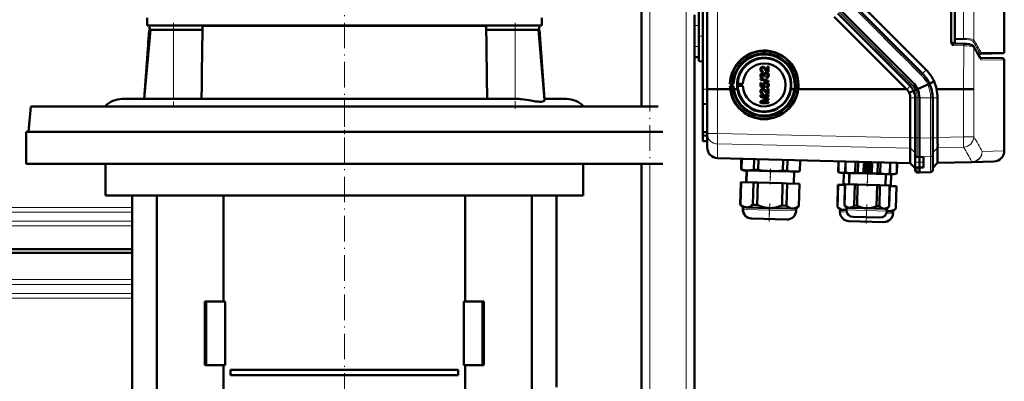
# Model space of a CAD drawing. Extents: x -1595 to 1972, y -1657 to 646.
# Tile 44 of 56: x 159 to 623, y 137 to 307. Entities that reach past the tile are written whole.
import ezdxf

# ---------------------------------------------------------------- set-up
doc = ezdxf.new("R2010")
doc.units = 0
doc.linetypes.add('DASHDOT', pattern=[18.5, 12, -3, 0.5, -3])

msp = doc.modelspace()

# ---------------------------------------------------------------- linework, layer by layer
at = {"color": 7, "linetype": 'DASHDOT', "lineweight": 18}
for p, q in [((455.57, -420.35), (455.57, 539.65)), ((472.57, -420.35), (472.57, 539.65)), ((311.56, 379.95), (311.56, 243.15)), ((587.17, 277.47), (545.38, 319.26)), ((582.75, 273.05), (540.96, 314.84)), ((231.06, 305.8), (231.06, 266.8)), ((392.06, 305.93), (392.06, 265.31)), ((311.57, 270.43), (311.57, 79.88))]:
    msp.add_line(p, q, dxfattribs=at)
at = {"color": 7, "lineweight": 50}
for p, q in [((451.57, 266.55), (451.57, 459.65)), ((599.28, 430.86), (599.28, 298.45)), ((480.57, 274.71), (480.57, 363.72)), ((622.57, 363.16), (622.57, 292.03)), ((584.05, 282), (549.91, 316.14)), ((478.57, 287.75), (478.57, 311.54)), ((482.57, 274.75), (482.57, 314.73)), ((579.63, 277.58), (545.49, 311.72)), ((579.64, 277.58), (545.49, 311.72)), ((585.74, 283.68), (554.78, 314.64)), ((597.56, 314.63), (597.56, 296.92)), ((218.56, 304.55), (218.56, 308.3)), ((404.56, 304.55), (404.56, 308.3)), ((476.57, 304.65), (476.57, 309.65)), ((478.57, 304.65), (478.57, 309.65)), ((576.41, 274.65), (542.42, 308.64)), ((578.22, 276.16), (544.08, 310.3)), ((220.13, 302.55), (217.29, 270.05)), ((218.56, 304.55), (356.14, 304.55)), ((219.53, 302.55), (219.22, 298.22)), ((220.16, 302.55), (219.53, 302.55)), ((220.13, 302.55), (231.06, 302.55)), ((244.69, 302.55), (231.06, 302.55)), ((244.69, 302.55), (244.71, 304.22)), ((356.14, 304.55), (404.56, 304.55)), ((378.41, 304.22), (378.43, 302.55)), ((392.06, 302.55), (378.43, 302.55)), ((392.06, 302.55), (402.98, 302.55)), ((403.59, 302.55), (402.98, 302.55)), ((402.98, 302.55), (405.87, 269.57)), ((403.59, 302.55), (405.86, 270.05)), ((476.57, 304.65), (476.57, 294.65)), ((478.57, 304.65), (478.57, 294.65)), ((219.21, 297.79), (219.19, 297.2)), ((219.22, 298.22), (219.21, 297.79)), ((599.28, 297.97), (599.28, 298.45)), ((599.28, 296.15), (599.28, 297.97)), ((476.57, 289.65), (476.57, 294.65)), ((478.57, 289.65), (478.57, 294.65)), ((598.54, 296.17), (599.28, 296.15)), ((598.54, 296.17), (603.45, 296.05)), ((218.74, 291.22), (217.25, 270.05)), ((476.57, -152.9), (476.57, 289.65)), ((476.57, 289.65), (478.57, 289.65)), ((478.57, 287.75), (480.57, 287.7)), ((611.22, 291.34), (610.11, 291.32)), ((611.15, 289.41), (621.58, 289.23)), ((622.07, 291.53), (611.22, 291.34)), ((622.56, 245.57), (622.56, 288.23)), ((508.09, 283.99), (508.1, 283.99)), ((508.36, 285.13), (508.37, 285.13)), ((508.71, 285.18), (508.71, 285.19)), ((508.78, 283.26), (508.73, 282.76)), ((508.79, 283.26), (508.74, 282.77)), ((508.78, 283.26), (508.79, 283.26)), ((510.29, 284.12), (511, 283.36)), ((510.29, 284.11), (510.29, 284.12)), ((511, 285.23), (511.01, 285.24)), ((511, 283.35), (511, 285.23)), ((511, 285.23), (511.49, 285.23)), ((511.01, 285.24), (511.5, 285.24)), ((511.49, 285.23), (511.5, 285.24)), ((511.49, 285.23), (511.49, 282.71)), ((511.5, 285.24), (511.5, 282.72)), ((507.64, 279.62), (511.49, 278.53)), ((507.64, 279.21), (507.64, 279.62)), ((507.64, 279.62), (507.65, 279.62)), ((511.49, 278.12), (507.64, 279.21)), ((507.65, 279.62), (511.5, 278.53)), ((508.09, 281.04), (508.1, 281.04)), ((508.34, 282.08), (508.34, 282.08)), ((508.62, 282.12), (508.63, 282.12)), ((508.68, 280.39), (508.63, 279.9)), ((508.63, 279.9), (508.64, 279.9)), ((508.69, 280.4), (508.64, 279.9)), ((508.68, 280.39), (508.69, 280.4)), ((508.73, 282.76), (508.74, 282.77)), ((509.22, 280.83), (509.23, 280.91)), ((509.67, 280.78), (509.22, 280.83)), ((509.62, 281.1), (509.62, 281.11)), ((509.67, 280.78), (509.68, 280.79)), ((509.97, 282.27), (509.98, 282.27)), ((510.34, 282.32), (510.34, 282.32)), ((510.41, 280.34), (510.42, 280.35)), ((510.46, 279.85), (510.41, 280.34)), ((510.76, 279.91), (510.77, 279.91)), ((511.49, 282.71), (511.5, 282.72)), ((511.49, 278.53), (511.49, 278.12)), ((511.49, 278.53), (511.5, 278.53)), ((511.5, 278.53), (511.5, 278.12)), ((511.54, 281.05), (511.55, 281.05)), ((480.57, 267.72), (480.57, 274.71)), ((482.57, 253.69), (482.57, 274.75)), ((487.43, 274.68), (493.38, 274.68)), ((493.26, 277.15), (493.54, 277.21)), ((494.98, 277.15), (493.26, 277.15)), ((493.54, 276.11), (493.27, 276.13)), ((493.27, 276.13), (494.98, 276.13)), ((493.54, 277.21), (494.65, 277.18)), ((494.65, 276.12), (493.54, 276.11)), ((494.65, 277.18), (494.98, 277.15)), ((494.98, 276.13), (494.65, 276.12)), ((496.79, 274.68), (495.1, 274.68)), ((496.7, 277.14), (496.95, 277.19)), ((499.32, 277.14), (496.7, 277.14)), ((496.95, 276.12), (496.7, 276.14)), ((496.7, 276.14), (499.32, 276.14)), ((496.95, 277.19), (499.32, 277.14)), ((499.32, 276.14), (496.95, 276.12)), ((507.69, 277.68), (508.19, 277.68)), ((507.69, 275.85), (507.69, 277.68)), ((507.69, 277.68), (507.7, 277.68)), ((509.67, 275.45), (507.69, 275.85)), ((507.7, 277.68), (508.19, 277.68)), ((508.19, 277.68), (508.19, 276.26)), ((508.19, 277.68), (508.19, 276.25)), ((508.19, 277.68), (508.19, 277.68)), ((508.19, 276.26), (509.18, 276.06)), ((508.19, 276.25), (508.19, 276.26)), ((508.19, 276.25), (509.18, 276.06)), ((508.36, 274.76), (508.37, 274.76)), ((508.71, 274.81), (508.71, 274.82)), ((509.37, 276.61), (509.38, 276.61)), ((509.72, 275.95), (509.67, 275.45)), ((509.67, 275.45), (509.68, 275.46)), ((509.73, 275.95), (509.68, 275.46)), ((509.71, 277.8), (509.72, 277.81)), ((509.72, 275.95), (509.73, 275.95)), ((510.17, 277.87), (510.18, 277.88)), ((510.46, 275.4), (510.41, 275.9)), ((510.41, 275.9), (510.42, 275.9)), ((510.78, 275.47), (510.79, 275.47)), ((511, 272.98), (511, 274.86)), ((511, 274.86), (511.49, 274.86)), ((511, 274.86), (511.01, 274.86)), ((511.01, 274.86), (511.5, 274.86)), ((511.08, 277.58), (511.08, 277.58)), ((511.49, 278.12), (511.5, 278.12)), ((511.49, 274.86), (511.49, 272.34)), ((511.49, 274.86), (511.5, 274.86)), ((511.5, 274.86), (511.5, 272.34)), ((511.54, 276.6), (511.55, 276.6)), ((523.73, 274.67), (522.03, 274.67)), ((525.44, 274.66), (539.86, 274.66)), ((539.86, 274.66), (576.41, 274.65)), ((576.56, 274.51), (576.41, 274.65)), ((577.75, 272.87), (579.85, 273.82)), ((579.85, 273.82), (580.74, 274.22)), ((580.74, 274.22), (581.68, 274.65)), ((586.46, 276.84), (581.65, 274.65)), ((587.34, 277.24), (586.46, 276.84)), ((589.52, 278.23), (587.35, 277.24)), ((590.63, 274.65), (603.38, 274.64)), ((206.91, 270.05), (217.29, 270.05)), ((217.29, 270.05), (230.39, 270.05)), ((230.4, 270.05), (230.39, 270.05)), ((230.4, 270.05), (261.39, 270.05)), ((261.39, 270.05), (392.72, 270.05)), ((405.83, 270.05), (416.21, 270.05)), ((507.64, 271.8), (511.49, 271.8)), ((507.64, 270.99), (507.64, 271.8)), ((507.64, 271.8), (507.65, 271.8)), ((510.3, 270.14), (507.64, 270.99)), ((507.64, 268.91), (510.35, 269.77)), ((507.65, 271.8), (511.5, 271.8)), ((507.65, 268.92), (510.35, 269.78)), ((508.09, 273.62), (508.1, 273.62)), ((508.24, 271.26), (511.5, 270.23)), ((508.24, 271.26), (511.49, 270.23)), ((511.49, 271.26), (508.24, 271.26)), ((511.49, 269.66), (508.24, 268.64)), ((508.78, 272.89), (508.73, 272.39)), ((508.73, 272.39), (508.74, 272.39)), ((508.79, 272.89), (508.74, 272.39)), ((508.78, 272.89), (508.79, 272.89)), ((510.29, 273.75), (511, 272.99)), ((510.29, 273.74), (510.29, 273.75)), ((511.49, 272.34), (511.5, 272.34)), ((511.49, 271.8), (511.49, 271.26)), ((511.49, 271.8), (511.5, 271.8)), ((511.49, 271.26), (511.5, 271.26)), ((511.49, 270.23), (511.49, 269.66)), ((511.49, 270.23), (511.5, 270.23)), ((511.49, 269.66), (511.5, 269.66)), ((511.5, 271.8), (511.5, 271.26)), ((511.5, 270.23), (511.5, 269.66)), ((578.27, 251.79), (578.27, 270.51)), ((580.57, 251.7), (580.57, 270.51)), ((582.56, 251.5), (582.56, 270.51)), ((582.57, 251.7), (582.57, 270.51)), ((588.81, 251.65), (588.81, 270.51)), ((591.1, 251.88), (591.1, 270.51)), ((163.74, 266.55), (162.69, 254.55)), ((240.69, 266.55), (163.74, 266.55)), ((459.38, 266.55), (240.69, 266.55)), ((482.57, 267.65), (480.57, 267.72)), ((480.57, 267.72), (480.57, 254.42)), ((507.64, 268.91), (507.65, 268.92)), ((507.64, 268.1), (507.64, 268.91)), ((511.49, 268.09), (507.64, 268.1)), ((508.24, 268.64), (511.5, 268.64)), ((508.24, 268.64), (511.49, 268.64)), ((511.49, 268.64), (511.49, 268.09)), ((511.49, 268.64), (511.5, 268.64)), ((511.49, 268.09), (511.5, 268.1)), ((511.5, 268.64), (511.5, 268.1)), ((161.57, 254.55), (311.57, 254.55)), ((161.57, 254.55), (161.57, 239.55)), ((162.69, 254.55), (240.19, 254.55)), ((240.19, 254.55), (460.43, 254.55)), ((311.57, 254.55), (461.57, 254.55)), ((480.57, 254.42), (482.57, 254.44)), ((480.57, 254.42), (480.57, 252.81)), ((480.57, 250.22), (480.57, 252.81)), ((480.57, 252.81), (482.57, 252.72)), ((482.57, 247.14), (482.57, 253.69)), ((578.27, 251.79), (578.26, 251.7)), ((580.57, 249.1), (580.57, 251.7)), ((582.56, 242.74), (582.56, 251.5)), ((582.57, 242.69), (582.57, 251.7)), ((588.81, 243.86), (588.81, 251.65)), ((591.1, 251.88), (591.1, 251.71)), ((480.57, 250.22), (482.57, 250.15)), ((578.26, 246.94), (578.27, 246.92)), ((578.27, 246.92), (578.27, 239.89)), ((580.57, 246.66), (580.57, 249.1)), ((580.57, 244.79), (580.57, 246.66)), ((591.1, 240), (591.1, 247.01)), ((578.27, 239.76), (487.43, 242.14)), ((498.5, 236.8), (498.63, 241.85)), ((498.5, 236.8), (498.63, 241.85)), ((498.5, 236.8), (498.63, 241.85)), ((498.55, 236.79), (498.69, 241.84)), ((498.56, 236.79), (498.69, 241.84)), ((498.61, 236.79), (498.74, 241.84)), ((498.62, 236.79), (498.75, 241.84)), ((498.67, 236.79), (498.8, 241.84)), ((504.51, 236.64), (504.65, 241.69)), ((506.57, 236.58), (506.7, 241.63)), ((518.26, 236.28), (518.39, 241.33)), ((580.57, 243.74), (580.57, 244.79)), ((580.57, 240.19), (580.57, 243.74)), ((581.53, 242.72), (582.57, 242.69)), ((582.56, 242.69), (584.56, 242.76)), ((582.56, 242.69), (582.56, 242.74)), ((582.56, 242.69), (582.56, 240.19)), ((582.57, 240.19), (582.57, 242.69)), ((584.56, 240.19), (584.56, 242.76)), ((588.81, 236.79), (588.81, 243.86)), ((161.57, 239.55), (311.57, 239.55)), ((199.07, 239.55), (199.07, 224.55)), ((311.57, 239.55), (461.57, 239.55)), ((424.07, 239.55), (424.07, 224.55)), ((451.57, -152.9), (451.57, 239.55)), ((499.79, 236.41), (498.5, 236.8)), ((498.5, 236.8), (498.55, 236.79)), ((499.79, 236.41), (498.5, 236.8)), ((498.6, 236.78), (498.55, 236.79)), ((498.56, 236.79), (498.61, 236.79)), ((499.85, 236.41), (498.56, 236.79)), ((498.65, 236.78), (498.61, 236.79)), ((498.62, 236.79), (498.67, 236.79)), ((499.91, 236.41), (498.62, 236.79)), ((520.31, 236.22), (520.44, 241.27)), ((526.16, 236.07), (526.29, 241.12)), ((526.21, 236.07), (526.34, 241.12)), ((544.31, 235.6), (544.44, 240.65)), ((544.36, 235.6), (544.5, 240.65)), ((547.59, 235.44), (547.73, 240.56)), ((547.62, 235.44), (547.75, 240.56)), ((547.65, 235.44), (547.78, 240.56)), ((552.23, 235.32), (552.37, 240.44)), ((553.58, 235.29), (553.71, 240.4)), ((556.2, 235.66), (556.3, 239.62)), ((556.3, 239.62), (560.26, 239.51)), ((556.65, 236.72), (556.77, 236.8)), ((556.81, 238.45), (556.7, 238.53)), ((556.92, 238.82), (557.03, 238.73)), ((558.61, 239.2), (558.66, 239.33)), ((559, 239.21), (558.95, 239.08)), ((560.01, 237.36), (559.88, 237.36)), ((559.89, 237.72), (560.02, 237.72)), ((560.26, 239.51), (560.16, 235.55)), ((562.75, 235.05), (562.89, 240.16)), ((564.1, 235.01), (564.23, 240.13)), ((568.68, 234.89), (568.82, 240.01)), ((568.71, 234.89), (568.85, 240.01)), ((571.85, 234.88), (571.98, 239.93)), ((571.9, 234.87), (572.04, 239.92)), ((578.27, 239.76), (580.57, 237.46)), ((580.57, 240.19), (580.57, 237.76)), ((580.57, 236.64), (580.57, 237.76)), ((580.57, 237.76), (582.57, 237.69)), ((580.57, 236.43), (580.57, 236.64)), ((582.56, 237.69), (582.56, 240.19)), ((584.56, 237.73), (582.56, 237.69)), ((582.56, 235.64), (582.56, 237.69)), ((582.57, 237.69), (582.57, 240.19)), ((582.57, 235.64), (582.57, 237.69)), ((584.56, 240.19), (584.56, 237.73)), ((591.1, 239.87), (588.81, 237.58)), ((588.81, 236.58), (588.81, 236.79)), ((591.1, 239.87), (607.3, 240.3)), ((591.1, 240), (591.1, 239.99)), ((617.69, 240.57), (607.3, 240.3)), ((499.85, 236.41), (499.79, 236.41)), ((499.91, 236.41), (499.85, 236.41)), ((501.58, 236.37), (499.91, 236.41)), ((501.14, 236.38), (500.99, 230.78)), ((501.14, 236.38), (501, 230.78)), ((501.14, 236.38), (501, 230.78)), ((501.2, 236.38), (501.05, 230.78)), ((501.26, 236.38), (501.11, 230.78)), ((512.4, 236.08), (501.58, 236.37)), ((504.51, 236.64), (506.57, 236.58)), ((523.23, 235.8), (512.4, 236.08)), ((518.26, 236.28), (520.31, 236.22)), ((524.9, 235.76), (523.23, 235.8)), ((523.55, 235.79), (523.4, 230.19)), ((524.9, 235.76), (526.21, 236.07)), ((526.16, 236.07), (526.21, 236.07)), ((544.31, 235.6), (544.36, 235.6)), ((545.6, 235.21), (544.31, 235.6)), ((547.28, 235.17), (545.6, 235.21)), ((546.95, 235.18), (546.81, 229.58)), ((548.66, 235.13), (547.28, 235.17)), ((547.59, 235.44), (547.62, 235.44)), ((548.63, 235.13), (547.59, 235.44)), ((547.62, 235.44), (547.65, 235.44)), ((548.66, 235.13), (547.62, 235.44)), ((548.66, 235.13), (548.63, 235.13)), ((549.93, 235.1), (548.66, 235.13)), ((549.53, 235.11), (549.39, 229.81)), ((549.56, 235.11), (549.42, 229.81)), ((558.16, 234.89), (549.93, 235.1)), ((552.23, 235.32), (553.58, 235.29)), ((560.16, 235.55), (556.2, 235.66)), ((556.97, 236.5), (556.85, 236.42)), ((566.38, 234.67), (558.16, 234.89)), ((558.57, 235.82), (558.53, 235.95)), ((558.87, 236.05), (558.91, 235.92)), ((562.75, 235.05), (564.1, 235.01)), ((567.65, 234.64), (566.38, 234.67)), ((566.76, 234.66), (566.62, 229.36)), ((567.65, 234.64), (568.71, 234.89)), ((568.92, 234.6), (567.66, 234.64)), ((568.68, 234.89), (568.71, 234.89)), ((570.59, 234.56), (568.92, 234.6)), ((569.25, 234.6), (569.1, 229)), ((570.59, 234.56), (571.9, 234.87)), ((571.85, 234.88), (571.9, 234.87)), ((581.53, 235.43), (582.57, 235.4)), ((582.56, 235.4), (582.56, 235.64)), ((587.85, 235.58), (582.56, 235.4)), ((582.57, 235.4), (582.57, 235.64)), ((498.07, 220.34), (498.35, 230.85)), ((498.07, 220.34), (498.35, 230.85)), ((498.07, 220.34), (498.35, 230.85)), ((498.4, 230.85), (498.12, 220.34)), ((498.13, 220.34), (498.4, 230.85)), ((498.46, 230.85), (498.18, 220.34)), ((498.19, 220.34), (498.46, 230.85)), ((498.51, 230.85), (498.24, 220.34)), ((498.4, 230.85), (498.35, 230.85)), ((498.46, 230.85), (498.4, 230.85)), ((498.4, 230.85), (498.4, 230.85)), ((498.51, 230.85), (498.46, 230.85)), ((498.51, 230.85), (504.36, 230.69)), ((504.36, 230.69), (504.08, 220.19)), ((506.41, 230.64), (504.36, 230.69)), ((506.41, 230.64), (506.14, 220.13)), ((506.41, 230.64), (518.1, 230.33)), ((518.1, 230.33), (517.83, 219.83)), ((520.16, 230.28), (518.1, 230.33)), ((520.16, 230.28), (519.88, 219.77)), ((520.16, 230.28), (526, 230.13)), ((526, 230.13), (525.73, 219.62)), ((525.78, 219.62), (526.05, 230.12)), ((526.05, 230.12), (526, 230.13)), ((543.88, 219.15), (544.16, 229.65)), ((544.21, 229.65), (543.93, 219.14)), ((544.21, 229.65), (544.16, 229.65)), ((544.21, 229.65), (547.44, 229.56)), ((547.18, 219.91), (547.45, 229.86)), ((547.21, 219.91), (547.47, 229.86)), ((547.5, 229.86), (547.24, 219.91)), ((547.47, 229.86), (547.45, 229.86)), ((547.5, 229.86), (547.47, 229.86)), ((547.5, 229.86), (552.09, 229.74)), ((552.09, 229.74), (551.83, 219.79)), ((553.43, 229.71), (552.09, 229.74)), ((553.43, 229.71), (553.17, 219.75)), ((553.43, 229.71), (562.61, 229.47)), ((562.61, 229.47), (562.35, 219.51)), ((563.95, 229.43), (562.61, 229.47)), ((563.95, 229.43), (563.69, 219.47)), ((563.95, 229.43), (568.54, 229.31)), ((568.54, 229.31), (568.28, 219.35)), ((568.31, 219.35), (568.57, 229.31)), ((568.57, 229.31), (568.54, 229.31)), ((568.56, 229.01), (571.7, 228.93)), ((571.7, 228.93), (571.42, 218.42)), ((571.47, 218.42), (571.75, 228.93)), ((571.75, 228.93), (571.7, 228.93)), ((199.07, 224.55), (311.57, 224.55)), ((211.57, 224.55), (211.57, 133.15)), ((223.27, 224.55), (223.27, 133.15)), ((254.62, 174.65), (254.62, 224.55)), ((311.57, 224.55), (424.07, 224.55)), ((368.52, 224.55), (368.52, 174.65)), ((399.86, 224.55), (399.86, 133.15)), ((411.57, 224.55), (411.57, 134.25)), ((499.34, 219.01), (498.07, 220.34)), ((498.07, 220.34), (498.12, 220.34)), ((499.34, 219.01), (498.07, 220.34)), ((499.34, 219.01), (498.07, 220.34)), ((498.16, 220.31), (498.12, 220.34)), ((498.13, 220.34), (498.18, 220.34)), ((499.39, 219.01), (498.13, 220.34)), ((498.22, 220.3), (498.18, 220.34)), ((498.19, 220.34), (498.24, 220.34)), ((499.45, 219.01), (498.19, 220.34)), ((499.34, 219.01), (499.31, 218.06)), ((499.34, 219.01), (499.31, 218.06)), ((499.34, 219.01), (499.31, 218.06)), ((499.4, 219.01), (499.34, 219.01)), ((499.39, 219.01), (499.37, 218.06)), ((499.45, 219.01), (499.39, 219.01)), ((499.45, 219.01), (499.43, 218.06)), ((501.13, 218.96), (499.45, 219.01)), ((511.95, 218.68), (501.13, 218.96)), ((504.08, 220.19), (506.14, 220.13)), ((522.77, 218.4), (511.95, 218.68)), ((517.83, 219.83), (519.88, 219.77)), ((524.44, 218.35), (522.77, 218.4)), ((524.44, 218.35), (524.42, 217.4)), ((524.44, 218.35), (525.78, 219.62)), ((525.73, 219.62), (525.78, 219.62)), ((543.88, 219.15), (543.93, 219.14)), ((545.15, 217.81), (543.88, 219.15)), ((547.18, 219.91), (547.21, 219.91)), ((548.21, 218.83), (547.18, 219.91)), ((547.21, 219.91), (547.24, 219.91)), ((548.23, 218.83), (547.21, 219.91)), ((548.21, 218.83), (548.18, 217.74)), ((548.23, 218.83), (548.21, 217.74)), ((548.23, 218.83), (548.21, 218.83)), ((549.51, 218.8), (548.23, 218.83)), ((557.73, 218.58), (549.51, 218.8)), ((551.83, 219.79), (553.17, 219.75)), ((565.96, 218.36), (557.73, 218.58)), ((562.35, 219.51), (563.69, 219.47)), ((567.23, 218.33), (565.96, 218.36)), ((567.23, 218.33), (567.2, 217.24)), ((567.23, 218.33), (568.31, 219.35)), ((568.28, 219.35), (568.31, 219.35)), ((570.14, 217.16), (571.47, 218.42)), ((571.42, 218.42), (571.47, 218.42)), ((503.5, 213.71), (503.44, 213.71)), ((503.55, 213.71), (503.5, 213.71)), ((520.07, 213.28), (503.56, 213.71)), ((545.15, 217.81), (545.12, 216.86)), ((546.82, 217.77), (545.15, 217.81)), ((548.18, 217.73), (546.82, 217.77)), ((551.32, 214.46), (551.29, 214.46)), ((557.62, 214.29), (551.32, 214.46)), ((563.92, 214.13), (557.62, 214.29)), ((568.46, 217.2), (567.2, 217.23)), ((570.14, 217.16), (568.46, 217.2)), ((570.14, 217.16), (570.11, 216.21)), ((565.76, 212.08), (549.25, 212.51)), ((151.57, 199.3), (211.57, 199.3)), ((211.57, 197.6), (151.57, 197.6)), ((246.49, 174.65), (245.79, 174.65)), ((245.79, 144.65), (245.79, 174.65)), ((255.33, 174.65), (246.49, 174.65)), ((246.49, 144.65), (246.49, 174.65)), ((255.33, 144.65), (255.33, 174.65)), ((367.8, 174.65), (367.8, 144.65)), ((376.64, 174.65), (367.8, 174.65)), ((376.64, 144.65), (376.64, 174.65)), ((377.34, 174.65), (376.64, 174.65)), ((377.34, 174.65), (377.34, 144.65)), ((245.79, 144.65), (246.49, 144.65)), ((246.49, 144.65), (255.33, 144.65)), ((254.62, 95.76), (254.62, 144.65)), ((367.8, 144.65), (376.64, 144.65)), ((368.52, 144.65), (368.52, 95.76)), ((376.64, 144.65), (377.34, 144.65)), ((257.91, 142.4), (365.22, 142.4)), ((257.91, 142.4), (257.91, 139.9)), ((365.22, 139.9), (257.91, 139.9)), ((365.22, 142.4), (365.22, 139.9))]:
    msp.add_line(p, q, dxfattribs=at)
at = {"color": 7, "lineweight": 18}
for p, q in [((455.57, 266.55), (455.57, 459.65)), ((472.57, -152.9), (472.57, 459.65)), ((608.27, 431.62), (608.27, 297.69)), ((603.41, 298.51), (603.41, 430.8)), ((487.43, 274.68), (487.43, 314.67)), ((578.9, 276.85), (544.76, 310.99)), ((583.37, 281.31), (549.23, 315.46)), ((231.06, 302.55), (231.06, 270.05)), ((244.71, 304.22), (267.49, 304.22)), ((267.49, 304.22), (378.41, 304.22)), ((392.06, 302.55), (392.06, 270.05)), ((476.57, 304.65), (478.57, 304.65)), ((599.28, 298.45), (603.41, 298.51)), ((603.41, 298.02), (599.28, 297.97)), ((476.57, 294.65), (478.57, 294.65)), ((603.45, 295.08), (598.54, 295.2)), ((603.38, 274.64), (603.45, 295.08)), ((608.27, 294.2), (608.2, 274.58)), ((611.09, 291.47), (610.04, 291.45)), ((611.35, 289.05), (611.34, 289.07)), ((622.56, 288.23), (611.63, 288.42)), ((611.71, 291.84), (622.57, 292.03)), ((585.74, 283.68), (584.05, 282)), ((583.37, 281.31), (584.05, 282)), ((480.57, 274.71), (482.57, 274.64)), ((487.43, 253.69), (487.43, 274.68)), ((576.56, 274.51), (578.22, 276.16)), ((578.9, 276.85), (578.22, 276.16)), ((579.85, 273.82), (579.85, 273.82)), ((587.35, 277.24), (587.34, 277.24)), ((603.38, 252.14), (603.38, 274.64)), ((608.2, 274.58), (608.2, 252.14)), ((578.27, 270.51), (580.57, 270.51)), ((580.57, 270.51), (581.53, 270.51)), ((581.53, 270.51), (582.57, 270.51)), ((581.53, 270.51), (581.53, 251.7)), ((587.85, 270.51), (582.56, 270.51)), ((587.85, 270.51), (588.81, 270.51)), ((587.85, 251.65), (587.85, 270.51)), ((591.1, 270.51), (588.81, 270.51)), ((487.43, 253.69), (482.57, 253.69)), ((487.43, 253.69), (578.27, 251.79)), ((578.26, 251.7), (580.57, 251.7)), ((581.53, 251.7), (580.57, 251.7)), ((581.53, 251.7), (582.57, 251.7)), ((581.53, 242.73), (581.53, 251.7)), ((582.56, 251.5), (587.85, 251.65)), ((588.81, 251.65), (587.85, 251.65)), ((591.1, 251.71), (588.81, 251.71)), ((603.38, 252.14), (591.1, 251.88)), ((603.38, 252.14), (608.2, 252.14)), ((578.27, 246.92), (487.43, 248.82)), ((487.43, 248.82), (487.43, 242.27)), ((578.26, 246.94), (580.57, 244.7)), ((591.1, 247.06), (588.81, 244.82)), ((591.1, 247.01), (603.38, 247.27)), ((487.43, 242.27), (578.27, 239.89)), ((487.43, 242.27), (487.43, 242.14)), ((581.53, 242.73), (582.57, 242.69)), ((581.53, 242.72), (581.53, 242.73)), ((587.85, 242.89), (582.56, 242.74)), ((587.85, 235.82), (587.85, 242.89)), ((612.14, 245.3), (622.56, 245.57)), ((455.57, -152.9), (455.57, 239.55)), ((578.27, 239.89), (580.57, 237.64)), ((580.57, 240.19), (582.57, 240.19)), ((581.53, 235.67), (581.53, 237.73)), ((584.56, 240.19), (582.56, 240.19)), ((591.1, 239.99), (588.81, 237.76)), ((607.3, 240.42), (591.1, 240)), ((607.3, 240.3), (607.3, 240.42)), ((581.53, 235.67), (582.57, 235.64)), ((581.53, 235.43), (581.53, 235.67)), ((587.85, 235.82), (582.56, 235.64)), ((587.85, 235.58), (587.85, 235.82)), ((151.57, 218.98), (211.57, 218.98)), ((211.57, 216.7), (151.57, 216.7)), ((499.37, 218.06), (499.31, 218.06)), ((499.43, 218.06), (499.37, 218.06)), ((501.1, 218.01), (499.43, 218.06)), ((511.92, 217.73), (501.1, 218.01)), ((524.42, 217.4), (511.92, 217.73)), ((546.8, 216.82), (545.12, 216.86)), ((548.3, 216.78), (546.8, 216.82)), ((548.21, 217.74), (548.18, 217.74)), ((557.7, 217.49), (548.21, 217.74)), ((567.2, 217.24), (557.7, 217.49)), ((570.11, 216.21), (567.03, 216.29)), ((151.57, 212.49), (211.57, 212.49)), ((211.57, 210.22), (151.57, 210.22)), ((151.57, 184.98), (211.57, 184.98)), ((151.57, 182.7), (211.57, 182.7)), ((151.57, 178.49), (211.57, 178.49)), ((211.57, 176.22), (151.57, 176.22))]:
    msp.add_line(p, q, dxfattribs=at)
at = {"color": 7, "linetype": 'DASHDOT', "lineweight": 18, "ltscale": 0.060001}
for p, q in [((476.37, 304.65), (478.77, 304.65)), ((476.37, 294.65), (478.77, 294.65))]:
    msp.add_line(p, q, dxfattribs=at)
at = {"color": 7, "linetype": 'DASHDOT', "lineweight": 18, "ltscale": 0.059999}
msp.add_line((478.37, 299.65), (480.77, 299.65), dxfattribs=at)
at = {"color": 7, "linetype": 'DASHDOT', "lineweight": 18, "ltscale": 0.014685}
msp.add_line((218.69, 294.72), (219.27, 294.72), dxfattribs=at)
at = {"color": 7, "linetype": 'DASHDOT', "lineweight": 18, "ltscale": 0.168016}
for p, q in [((512.3, 236.65), (512.13, 229.93)), ((512.36, 236.64), (512.18, 229.93)), ((558.11, 235.45), (557.94, 228.73))]:
    msp.add_line(p, q, dxfattribs=at)
at = {"color": 7, "linetype": 'DASHDOT', "lineweight": 18, "ltscale": 0.183048}
msp.add_line((512.43, 237.19), (512.24, 229.88), dxfattribs=at)
at = {"color": 7, "linetype": 'DASHDOT', "lineweight": 18, "ltscale": 0.039}
for p, q in [((558.12, 236.97), (556.56, 236.97)), ((558.15, 238.24), (556.59, 238.24)), ((557.34, 237.75), (557.34, 236.19)), ((557.37, 239.02), (557.37, 237.46)), ((559.37, 238.6), (557.81, 238.6)), ((560.09, 237.56), (558.53, 237.56)), ((558.59, 239.38), (558.59, 237.82)), ((559.31, 238.34), (559.31, 236.78)), ((559.32, 236.55), (557.76, 236.55))]:
    msp.add_line(p, q, dxfattribs=at)
at = {"color": 7, "linetype": 'DASHDOT', "lineweight": 18, "ltscale": 0.039001}
msp.add_line((558.54, 237.33), (558.54, 235.77), dxfattribs=at)
at = {"color": 7, "linetype": 'DASHDOT', "lineweight": 18, "ltscale": 0.119881}
msp.add_line((580.17, 240.19), (584.96, 240.19), dxfattribs=at)
at = {"color": 7, "linetype": 'DASHDOT', "lineweight": 18, "ltscale": 0.159016}
msp.add_line((558.14, 235.42), (557.98, 229.06), dxfattribs=at)
at = {"color": 7, "linetype": 'DASHDOT', "lineweight": 18, "ltscale": 0.171052}
msp.add_line((558.18, 235.86), (558, 229.02), dxfattribs=at)
at = {"color": 7, "linetype": 'DASHDOT', "lineweight": 18, "ltscale": 0.159002}
msp.add_line((511.85, 219.21), (511.68, 212.86), dxfattribs=at)
at = {"color": 7, "linetype": 'DASHDOT', "lineweight": 18, "ltscale": 0.133699}
msp.add_line((511.88, 218.28), (511.74, 212.94), dxfattribs=at)
at = {"color": 7, "linetype": 'DASHDOT', "lineweight": 18, "ltscale": 0.212292}
msp.add_line((512, 220.84), (511.78, 212.35), dxfattribs=at)
at = {"color": 7, "linetype": 'DASHDOT', "lineweight": 18, "ltscale": 0.168715}
msp.add_line((557.78, 220.31), (557.6, 213.56), dxfattribs=at)
at = {"color": 7, "linetype": 'DASHDOT', "lineweight": 18, "ltscale": 0.143425}
msp.add_line((557.63, 217.12), (557.48, 211.38), dxfattribs=at)
at = {"color": 7, "linetype": 'DASHDOT', "lineweight": 18, "ltscale": 0.100908}
msp.add_line((557.69, 217.91), (557.58, 213.87), dxfattribs=at)
at = {"color": 7, "lineweight": 18}
for points in [[(603.41, 298.51), (605.09, 298.47), (605.9, 298.4), (606.65, 298.3), (607.24, 298.18), (607.73, 298.03), (608.07, 297.87), (608.27, 297.69)], [(607.78, 297.21), (607.67, 297.33), (607.49, 297.45), (607.17, 297.59), (606.75, 297.72), (605.78, 297.9), (604.63, 298), (603.41, 298.02)], [(598.54, 296.17), (598.54, 296.17), (598.54, 296.17), (598.53, 296.15), (598.53, 296.02), (598.54, 295.2)], [(608.27, 294.2), (608.14, 294.32), (607.92, 294.44), (607.22, 294.67), (606.17, 294.87), (604.88, 295.01), (603.45, 295.08)], [(587.85, 251.65), (587.86, 245.11), (587.85, 242.89)], [(603.38, 247.27), (603.4, 247.56), (603.41, 248.5), (603.38, 252.14)]]:
    msp.add_lwpolyline(points, dxfattribs=at)
at = {"color": 7, "lineweight": 50}
for points in [[(598.54, 295.2), (598.05, 295.72), (597.84, 296.01), (597.7, 296.29), (597.6, 296.59), (597.56, 296.92)], [(608.14, 294.71), (607.84, 295.06), (607.42, 295.34), (606.86, 295.57), (606, 295.8), (604.8, 295.97), (603.45, 296.05)], [(524.26, 276.65), (524.19, 278.06), (523.99, 279.45), (523.79, 280.36), (523.47, 281.41), (522.96, 282.71), (522.55, 283.56), (522.08, 284.38), (521.26, 285.59), (520.52, 286.49), (519.99, 287.06), (519.42, 287.6), (518.56, 288.33), (517.68, 288.96), (516.66, 289.59), (515.53, 290.16), (514.94, 290.41), (513.61, 290.86), (512.24, 291.2), (511.31, 291.34), (510.07, 291.45), (508.81, 291.45), (507.48, 291.33), (506.4, 291.14), (505.26, 290.86), (504.3, 290.54), (503.36, 290.15), (502.7, 289.84), (502.01, 289.46), (501.09, 288.88), (500.23, 288.24), (499.41, 287.54), (498.41, 286.52), (497.8, 285.8), (497.25, 285.04), (496.56, 283.93), (496.45, 283.74), (495.87, 282.55), (495.39, 281.3), (495.02, 279.95), (494.81, 278.86), (494.75, 278.4), (494.65, 277.18)], [(507.64, 284), (507.67, 284.28), (507.72, 284.49), (507.81, 284.69), (508, 284.91), (508.23, 285.08), (508.36, 285.13)], [(508.73, 282.76), (508.37, 282.84), (508.05, 283.01), (507.91, 283.14), (507.73, 283.46), (507.65, 283.82), (507.64, 284)], [(508.52, 284.66), (508.37, 284.58), (508.19, 284.4), (508.1, 284.16), (508.09, 283.99)], [(508.09, 283.99), (508.15, 283.65), (508.27, 283.46), (508.45, 283.33), (508.67, 283.26), (508.78, 283.26)], [(508.52, 284.66), (508.37, 284.58), (508.23, 284.45), (508.15, 284.29), (508.1, 283.99)], [(508.1, 283.99), (508.12, 283.77), (508.18, 283.6), (508.35, 283.39), (508.6, 283.28), (508.79, 283.26)], [(508.71, 285.19), (509, 285.15), (509.34, 285.01), (509.6, 284.84), (510.01, 284.44), (510.29, 284.12)], [(508.71, 285.18), (508.9, 285.17), (509.28, 285.04), (509.61, 284.82), (509.9, 284.55), (510.29, 284.11)], [(510.05, 283.65), (509.47, 284.29), (509.34, 284.42), (509.05, 284.61), (508.71, 284.69)], [(511.15, 282.77), (510.89, 282.88), (510.54, 283.13), (510.05, 283.65)], [(510.29, 284.11), (510.69, 283.63), (511, 283.35)], [(507.64, 281.03), (507.67, 281.29), (507.82, 281.67), (507.94, 281.83), (508.1, 281.96), (508.34, 282.08)], [(508.63, 279.9), (508.32, 279.99), (508.03, 280.16), (507.81, 280.4), (507.68, 280.71), (507.64, 281.03)], [(508.46, 281.6), (508.27, 281.49), (508.14, 281.32), (508.09, 281.11), (508.09, 281.04)], [(508.09, 281.04), (508.11, 280.85), (508.25, 280.6), (508.41, 280.48), (508.68, 280.39)], [(508.46, 281.6), (508.26, 281.47), (508.13, 281.26), (508.1, 281.04)], [(508.1, 281.04), (508.12, 280.85), (508.19, 280.68), (508.32, 280.55), (508.48, 280.45), (508.69, 280.4)], [(508.62, 282.12), (508.82, 282.1), (509, 282.03), (509.16, 281.91), (509.34, 281.68), (509.39, 281.6)], [(508.63, 282.12), (508.82, 282.1), (509.01, 282.03), (509.17, 281.92), (509.3, 281.77), (509.39, 281.61)], [(509.23, 280.91), (509.21, 281.11), (509.09, 281.4), (508.94, 281.55), (508.84, 281.6), (508.64, 281.63)], [(509.39, 281.6), (509.44, 281.77), (509.59, 282.01), (509.73, 282.14), (509.97, 282.27)], [(510.09, 281.79), (509.94, 281.72), (509.74, 281.52), (509.63, 281.25), (509.62, 281.11)], [(510.09, 281.79), (509.93, 281.71), (509.79, 281.59), (509.69, 281.45), (509.62, 281.19), (509.62, 281.1)], [(511.1, 281.07), (511.09, 281.19), (511.03, 281.42), (510.88, 281.62), (510.68, 281.75), (510.45, 281.82), (510.33, 281.83)], [(510.34, 282.32), (510.73, 282.26), (510.96, 282.15), (511.17, 281.99), (511.33, 281.8), (511.5, 281.44), (511.55, 281.05)], [(510.34, 282.32), (510.53, 282.31), (510.9, 282.18), (511.21, 281.94), (511.43, 281.61), (511.53, 281.23), (511.54, 281.05)], [(510.59, 280.39), (510.81, 280.49), (510.97, 280.64), (511.08, 280.89), (511.1, 281.07)], [(511.54, 281.05), (511.51, 280.75), (511.42, 280.47), (511.25, 280.23), (511.02, 280.04), (510.76, 279.91)], [(511.55, 281.05), (511.51, 280.7), (511.42, 280.47), (511.28, 280.26), (511.01, 280.03), (510.77, 279.91)], [(482.57, 274.75), (482.57, 274.74), (482.57, 274.74), (482.57, 274.74), (482.64, 274.74), (483.2, 274.71), (484.36, 274.7), (487.43, 274.68)], [(507.64, 273.63), (507.67, 273.91), (507.72, 274.12), (507.81, 274.32), (508, 274.54), (508.23, 274.7), (508.36, 274.76)], [(508.52, 274.29), (508.37, 274.21), (508.19, 274.02), (508.1, 273.78), (508.09, 273.62)], [(508.52, 274.29), (508.37, 274.21), (508.23, 274.08), (508.15, 273.92), (508.1, 273.62)], [(508.71, 274.82), (509, 274.78), (509.34, 274.64), (509.6, 274.46), (510.01, 274.07), (510.29, 273.75)], [(508.71, 274.81), (508.9, 274.8), (509.28, 274.67), (509.61, 274.45), (509.9, 274.18), (510.29, 273.74)], [(510.05, 273.28), (509.47, 273.92), (509.34, 274.04), (509.05, 274.24), (508.71, 274.32)], [(508.93, 276.74), (508.96, 277.02), (509.07, 277.28), (509.24, 277.51), (509.46, 277.69), (509.71, 277.8)], [(509.18, 276.06), (509.03, 276.31), (508.94, 276.6), (508.93, 276.74)], [(509.85, 277.33), (509.6, 277.19), (509.48, 277.05), (509.41, 276.88), (509.37, 276.61)], [(509.37, 276.61), (509.42, 276.3), (509.54, 276.1), (509.72, 275.95)], [(509.85, 277.33), (509.62, 277.2), (509.49, 277.05), (509.41, 276.87), (509.38, 276.61)], [(509.38, 276.61), (509.39, 276.45), (509.5, 276.16), (509.73, 275.95)], [(510.17, 277.87), (510.46, 277.85), (510.83, 277.73), (511.08, 277.58)], [(510.18, 277.88), (510.38, 277.87), (510.75, 277.77), (511.08, 277.58)], [(511.1, 276.6), (511.06, 276.87), (510.93, 277.1), (510.83, 277.19), (510.59, 277.32), (510.33, 277.38), (510.2, 277.38)], [(510.62, 275.95), (510.78, 276.02), (510.92, 276.13), (511.03, 276.27), (511.08, 276.43), (511.1, 276.6)], [(511.54, 276.6), (511.52, 276.31), (511.42, 276.03), (511.26, 275.79), (511.04, 275.6), (510.78, 275.47)], [(511.55, 276.6), (511.51, 276.25), (511.36, 275.91), (511.09, 275.63), (510.79, 275.47)], [(511.08, 277.58), (511.25, 277.43), (511.38, 277.25), (511.48, 277.05), (511.54, 276.83), (511.55, 276.6)], [(511.08, 277.58), (511.31, 277.34), (511.43, 277.15), (511.51, 276.93), (511.54, 276.6)], [(608.2, 274.58), (607.2, 274.61), (605.09, 274.63)], [(395.06, 269.93), (396.26, 269.79), (398.57, 269.42), (400.17, 269.14), (401.63, 268.9), (402.9, 268.76), (403.64, 268.72), (404.27, 268.74), (404.8, 268.82), (405.35, 268.99), (405.71, 269.22), (405.81, 269.34), (405.87, 269.57)], [(508.73, 272.39), (508.37, 272.47), (508.05, 272.64), (507.91, 272.77), (507.73, 273.09), (507.65, 273.45), (507.64, 273.63)], [(508.09, 273.62), (508.15, 273.28), (508.27, 273.09), (508.45, 272.95), (508.67, 272.89), (508.78, 272.89)], [(508.1, 273.62), (508.12, 273.4), (508.18, 273.23), (508.35, 273.02), (508.6, 272.91), (508.79, 272.89)], [(511.15, 272.39), (510.89, 272.51), (510.54, 272.76), (510.05, 273.28)], [(510.29, 273.74), (510.69, 273.26), (511, 272.98)], [(578.23, 248.68), (578.26, 247.09), (578.26, 246.94)], [(591.17, 248.78), (591.14, 247.56), (591.1, 247.06)], [(501.58, 236.37), (500.86, 236.41), (500.13, 236.49), (499.41, 236.62), (498.67, 236.79)], [(504.51, 236.64), (503.77, 236.51), (503.04, 236.42), (502.31, 236.37), (501.58, 236.37)], [(512.4, 236.08), (511.04, 236.14), (509.68, 236.23), (508.14, 236.39), (506.57, 236.58)], [(518.26, 236.28), (516.68, 236.16), (515.13, 236.09), (513.77, 236.07), (512.4, 236.08)], [(523.23, 235.8), (522.5, 235.84), (521.78, 235.93), (521.05, 236.06), (520.31, 236.22)], [(526.16, 236.07), (525.41, 235.94), (524.68, 235.85), (523.95, 235.8), (523.23, 235.8)], [(547.28, 235.17), (546.55, 235.21), (545.83, 235.3), (545.1, 235.43), (544.36, 235.6)], [(549.93, 235.1), (548.8, 235.2), (547.65, 235.44)], [(552.23, 235.32), (551.07, 235.14), (549.93, 235.1)], [(558.16, 234.89), (555.88, 235.02), (553.58, 235.29)], [(562.75, 235.05), (560.44, 234.9), (558.16, 234.89)], [(566.38, 234.67), (565.25, 234.77), (564.1, 235.01)], [(568.68, 234.89), (567.52, 234.71), (566.38, 234.67)], [(571.85, 234.88), (571.11, 234.74), (570.37, 234.65), (569.65, 234.61), (568.92, 234.6)], [(501.13, 218.96), (500.76, 219), (500.39, 219.07), (500.03, 219.19), (499.67, 219.34), (498.95, 219.77), (498.24, 220.34)], [(504.08, 220.19), (503.34, 219.66), (502.6, 219.27), (502.24, 219.13), (501.87, 219.03), (501.5, 218.98), (501.13, 218.96)], [(511.95, 218.68), (511.23, 218.72), (510.51, 218.8), (509.76, 218.93), (509.02, 219.1), (507.58, 219.55), (506.14, 220.13)], [(517.83, 219.83), (516.36, 219.32), (514.9, 218.94), (514.15, 218.81), (513.39, 218.73), (512.67, 218.68), (511.95, 218.68)], [(522.77, 218.4), (522.4, 218.43), (522.03, 218.5), (521.67, 218.62), (521.31, 218.78), (520.59, 219.2), (519.88, 219.77)], [(525.73, 219.62), (524.99, 219.09), (524.25, 218.7), (523.88, 218.56), (523.51, 218.47), (523.14, 218.41), (522.77, 218.4)], [(546.82, 217.77), (546.45, 217.8), (546.09, 217.87), (545.72, 217.99), (545.36, 218.15), (544.64, 218.57), (543.93, 219.14)], [(549.51, 218.8), (548.99, 218.86), (548.49, 219.04), (547.99, 219.32), (547.61, 219.59), (547.24, 219.91)], [(551.83, 219.79), (551.44, 219.49), (551.05, 219.24), (550.54, 218.99), (550.02, 218.84), (549.51, 218.8)], [(557.73, 218.58), (556.57, 218.68), (555.43, 218.92), (554.3, 219.28), (553.17, 219.75)], [(562.35, 219.51), (561.19, 219.1), (560.04, 218.8), (558.89, 218.62), (557.73, 218.58)], [(565.96, 218.36), (565.44, 218.43), (564.94, 218.61), (564.44, 218.89), (564.06, 219.16), (563.69, 219.47)], [(568.28, 219.35), (567.89, 219.06), (567.5, 218.81), (566.99, 218.56), (566.47, 218.41), (565.96, 218.36)], [(571.42, 218.42), (570.68, 217.89), (569.94, 217.5), (569.57, 217.37), (569.21, 217.27), (568.84, 217.21), (568.46, 217.2)]]:
    msp.add_lwpolyline(points, dxfattribs=at)
for centre, radius, start, end in [((222.14, 304.05), 2.5, 168.463, 216.8699), ((23154.46, -6.99), 22911.86, 179.225926, 179.307205), ((-22531.35, -6.99), 22911.86, 0.692799, 0.774078), ((400.98, 304.05), 2.5, 323.1301, 11.537), ((126.41, 301.21), 92.86, 356.0026, 357.5287), ((126.41, 301.21), 92.86, 356.0026, 357.5287), ((126.32, 301.2), 92.95, 357.5338, 358.1638), ((598.56, 297.17), 1, 179.9993, 268.6437), ((598.56, 297.17), 1, 180.0021, 268.6398), ((125.36, 301.28), 93.91, 354.4809, 355.9998), ((125.36, 301.28), 93.91, 354.4809, 355.9998), ((509.4, 276.68), 16.14, 85.5889, 178.3371), ((509.4, 276.65), 16.17, 359.9435, 85.585), ((505.21, 232.63), 120.2, 27.9904, 31.0953), ((123.78, 301.44), 95.5, 353.8583, 354.4785), ((509.48, 276.66), 15.95, 133.5303, 178.0404), ((509.4, 276.58), 14.43, 85.0659, 177.7672), ((509.4, 276.67), 12.77, 89.9766, 180.1277), ((509.48, 276.67), 12.54, 77.7341, 177.5936), ((509.4, 276.65), 12.79, 359.9426, 89.9664), ((509.4, 276.56), 14.45, 0.312, 85.0622), ((509.47, 276.66), 12.55, 359.9975, 77.7221), ((507.66, 233.99), 117.4, 28.1721, 29.2356), ((621.56, 288.23), 1, 0, 89.0007), ((622.07, 292.03), 0.5, 270.9986, 359.9999), ((508.7, 284.1), 1.08, 89.4465, 108.1247), ((508.7, 284.1), 1.08, 89.4555, 108.1095), ((508.71, 284.05), 0.638, 89.7737, 107.2949), ((572.54, 270.49), 18.66, 24.4867, 44.9923), ((508.62, 281.22), 0.902, 89.5915, 108.1556), ((508.62, 281.22), 0.904, 89.606, 108.1191), ((508.63, 281.07), 0.554, 89.0245, 108.1621), ((510.86, 281.15), 1.24, 182.0278, 197.0121), ((510.86, 281.15), 1.24, 181.9994, 197.0329), ((510.32, 281.15), 1.17, 89.4236, 107.3191), ((510.33, 281.15), 1.17, 89.4214, 107.3104), ((510.33, 281.02), 0.802, 89.5828, 107.4914), ((510.08, 281.94), 1.63, 281.5563, 288.1165), ((510.09, 281.96), 1.64, 281.5641, 288.0736), ((510.33, 281.24), 1.4, 275.236, 287.9622), ((511.47, 283.69), 0.973, 251.1916, 271.7093), ((572.62, 270.57), 16.16, 24.3776, 45.0045), ((509.42, 276.67), 16.17, 181.9306, 187.0903), ((509.41, 276.62), 16.15, 186.8994, 353.0436), ((509.42, 276.58), 14.45, 181.7893, 187.5656), ((509.41, 276.67), 14.45, 187.9036, 352.057), ((509.43, 276.67), 12.79, 180.1164, 188.9483), ((509.41, 276.62), 12.77, 188.7607, 351.2), ((508.7, 273.73), 1.08, 89.4465, 108.1247), ((508.7, 273.73), 1.08, 89.4555, 108.1095), ((508.71, 273.68), 0.638, 89.7737, 107.2949), ((510.16, 276.38), 1.49, 89.4016, 107.5991), ((509.45, 276.65), 14.81, 271.0048, 359.9869), ((510.17, 276.39), 1.49, 89.4028, 107.595), ((509.47, 276.65), 15.95, 270.9575, 359.9973), ((509.48, 276.66), 12.54, 271.2165, 359.9891), ((510.19, 276.24), 1.14, 89.1562, 107.3687), ((510.22, 277.2), 1.32, 278.2752, 287.8133), ((510.23, 277.2), 1.32, 278.2728, 287.8265), ((510.35, 276.75), 1.35, 274.6393, 288.5835), ((509.41, 276.65), 12.78, 351.0886, 359.9376), ((509.4, 276.56), 14.45, 352.4735, 0.293), ((509.41, 276.65), 16.16, 352.9484, 359.9382), ((572.6, 270.38), 5.73, 25.792, 46.1466), ((572.5, 270.44), 8.09, 24.6745, 44.9878), ((572.69, 270.63), 9.82, 24.1542, 45.0167), ((572.43, 270.38), 10.18, 24.789, 44.978), ((572.5, 270.51), 8.06, 0.0015, 24.2781), ((572.68, 270.51), 9.88, 359.9974, 24.7752), ((572.44, 270.51), 10.12, 0.0052, 24.1687), ((572.62, 270.51), 16.19, 359.9985, 24.563), ((572.77, 271.09), 18.21, 17.1703, 23.0793), ((572.36, 270.96), 18.64, 11.4167, 17.1865), ((572.56, 270.51), 18.54, 359.9997, 12.9008), ((602.64, -77.2), 351.84, 89.6008, 89.8798), ((206.91, 259.05), 11, 90, 137.0141), ((392.64, 246.09), 23.96, 84.1849, 89.7869), ((416.21, 259.05), 11, 42.9859, 90), ((509.48, 276.66), 15.95, 193.0967, 270.9406), ((509.46, 276.65), 14.81, 193.1817, 270.9887), ((509.49, 276.66), 12.55, 193.5685, 271.2004), ((518.92, 296.89), 28.11, 252.1327, 253.4381), ((520.17, 238.83), 32.47, 106.5561, 107.5999), ((520.01, 239.34), 31.93, 106.5511, 107.6126), ((511.47, 273.31), 0.973, 251.1916, 271.7093), ((572.58, 270.51), 5.69, 359.9767, 24.5045), ((779.38, 248.02), 201.15, 178.9509, 179.811), ((507.11, 248.46), 84.05, 0.2135, 2.211), ((487.57, 247.14), 5, 180, 268.5), ((581.62, 243.74), 1.05, 179.9715, 201.1285), ((581.59, 243.73), 1.02, 201.1544, 222.9836), ((581.56, 243.7), 0.981, 222.9242, 268.3076), ((617.56, 245.57), 5, 271.5, 360), ((558.23, 237.58), 1.8, 148.2392, 208.7608), ((557.34, 236.97), 0.6, 231.9576, 197.0424), ((557.37, 238.24), 0.6, 159.9576, 125.0424), ((558.23, 237.58), 1.8, 76.2392, 136.7608), ((558.54, 236.55), 0.6, 303.9576, 269.0424), ((558.59, 238.6), 0.6, 87.9576, 53.0424), ((559.31, 237.56), 0.6, 15.9576, 341.0424), ((558.23, 237.58), 1.8, 292.2392, 352.7608), ((558.23, 237.58), 1.8, 4.2392, 64.7608), ((547.58, 247.05), 11.88, 268.5262, 274.0693), ((558.23, 237.58), 1.8, 220.2392, 280.7608), ((569.24, 246.46), 11.86, 263.2499, 268.4781), ((581.57, 236.43), 1, 180, 268), ((587.81, 236.58), 1, 272, 0), ((503.55, 217.95), 4.24, 178.5, 268.5), ((503.55, 217.95), 4.24, 178.5, 268.5), ((503.55, 217.95), 4.24, 178.5, 268.5), ((503.61, 217.95), 4.24, 178.5, 268.5), ((503.67, 217.95), 4.24, 178.5, 268.5), ((520.18, 217.51), 4.24, 268.5, 358.5), ((549.36, 216.75), 4.24, 178.5, 268.5), ((546.88, 221.22), 3.45, 269.0735, 292.2872), ((551.38, 217.66), 3.2, 178.5, 268.5), ((551.4, 217.66), 3.2, 178.5, 268.5), ((564, 217.33), 3.2, 268.5, 358.5), ((565.88, 216.32), 4.24, 268.5, 358.5), ((568.58, 220.61), 3.41, 246.1838, 268.0276)]:
    msp.add_arc(centre, radius, start, end, dxfattribs=at)
at = {"color": 7, "lineweight": 18}
for centre, radius, start, end in [((607.76, 297.72), 0.511, 272.6008, 357.3551), ((511.04, 237.56), 113.66, 28.317, 31.6572), ((511.54, 238.03), 113.65, 28.3251, 31.666), ((607.33, 294.23), 0.94, 358.0385, 30.9873), ((506.23, 232.62), 119.18, 28.0057, 31.1115), ((611.07, 291.98), 0.509, 272.2685, 357.5355), ((611.21, 291.84), 0.498, 271.2398, 0.2556), ((610.62, 288.42), 1, 359.9293, 49.143), ((610.52, 288.61), 0.942, 358.2907, 27.9076), ((572.68, 270.62), 15.12, 24.2733, 45.0106), ((572.65, 270.6), 16.12, 24.3314, 45.0073), ((572.47, 270.41), 8.14, 24.7711, 44.9801), ((572.43, 270.38), 9.15, 24.8226, 44.9755), ((572.47, 270.51), 8.09, 0.0039, 24.1859), ((572.45, 270.51), 9.08, 0.0058, 24.1366), ((572.67, 270.51), 15.17, 359.9976, 24.6622), ((572.65, 270.51), 16.16, 359.998, 24.607), ((513.95, 193.33), 111.09, 27.8882, 31.9614), ((508.95, 188.55), 111.19, 27.8072, 31.8733)]:
    msp.add_arc(centre, radius, start, end, dxfattribs=at)
for centre, major_axis, ratio, start_param, end_param in [((603.4, 298.51), (-0.007, 0.5), 0.017451, 3.368485, 4.712147), ((603.43, 295.06), (-0.024, -1), 0.025555, 1.597592, 3.141504), ((611.2, 296.38), (0.02, -5.04), 0.109518, 6.058738, 6.284639), ((611.69, 303.65), (-0.07, -15.23), 0.077407, 6.139964, 6.282205), ((611.77, 303.37), (-0.06, -11.53), 0.076768, 6.143382, 6.284987), ((487.57, 253.69), (-5, 0), 0.97437, 0, 1.544616), ((487.57, 253.69), (0.1, 5), 0.026171, 1.571341, 2.9147), ((603.25, 252.14), (4.25, 2.64), 0.966087, 4.198567, 5.71202), ((487.57, 247.14), (-5, 0), 0.97437, 0, 1.544616), ((587.81, 243.86), (-1, 0), 0.97437, 1.605703, 3.141593), ((607.17, 245.3), (0.13, -5), 0.992889, 0, 1.544802), ((607.17, 245.3), (4.42, 2.33), 0.968463, 4.267216, 5.785236), ((581.57, 236.64), (1, 0), 0.97437, 3.141593, 4.677482), ((587.81, 236.79), (-1, 0), 0.97437, 1.605703, 3.141593)]:
    msp.add_ellipse(centre, major_axis=major_axis, ratio=ratio, start_param=start_param, end_param=end_param, dxfattribs=at)
at = {"color": 7, "lineweight": 50}
for centre, major_axis, ratio, start_param, end_param in [((509.47, 276.66), (5.05, -15.13), 0.999639, 1.248762, 3.579201), ((509.41, 276.64), (-3.2, 9.59), 0.999619, 4.390825, 7.482938), ((509.47, 276.66), (-5.04, 15.13), 0.999619, 1.283703, 1.477802), ((509.45, 276.65), (-4.68, 14.05), 0.999619, 1.285175, 1.479249), ((509.43, 276.64), (-4.03, 12.08), 0.999619, 1.210373, 1.288914), ((509.48, 276.66), (-3.97, 11.9), 0.999619, 1.292492, 1.486042), ((509.41, 276.64), (-3.2, 9.59), 0.999619, 1.298712, 4.390597), ((509.48, 276.66), (-3.97, 11.9), 0.999619, 4.390179, 4.390408), ((509.44, 276.65), (-4.69, 14.07), 0.999619, 4.390597, 4.390891), ((509.47, 276.66), (-5.04, 15.13), 0.999619, 4.390323, 4.390597), ((509.41, 276.64), (-5.11, 15.33), 0.999619, 4.268248, 4.268557), ((590.97, 251.88), (0.1, -5), 0.026171, 0.226893, 0.262481), ((578.4, 244.76), (-0.13, -5), 0.002982, 6.056371, 6.280619), ((590.97, 244.87), (0.13, -5), 0.002982, 0.005096, 0.221719)]:
    msp.add_ellipse(centre, major_axis=major_axis, ratio=ratio, start_param=start_param, end_param=end_param, dxfattribs=at)

doc.saveas('drawing.dxf')
